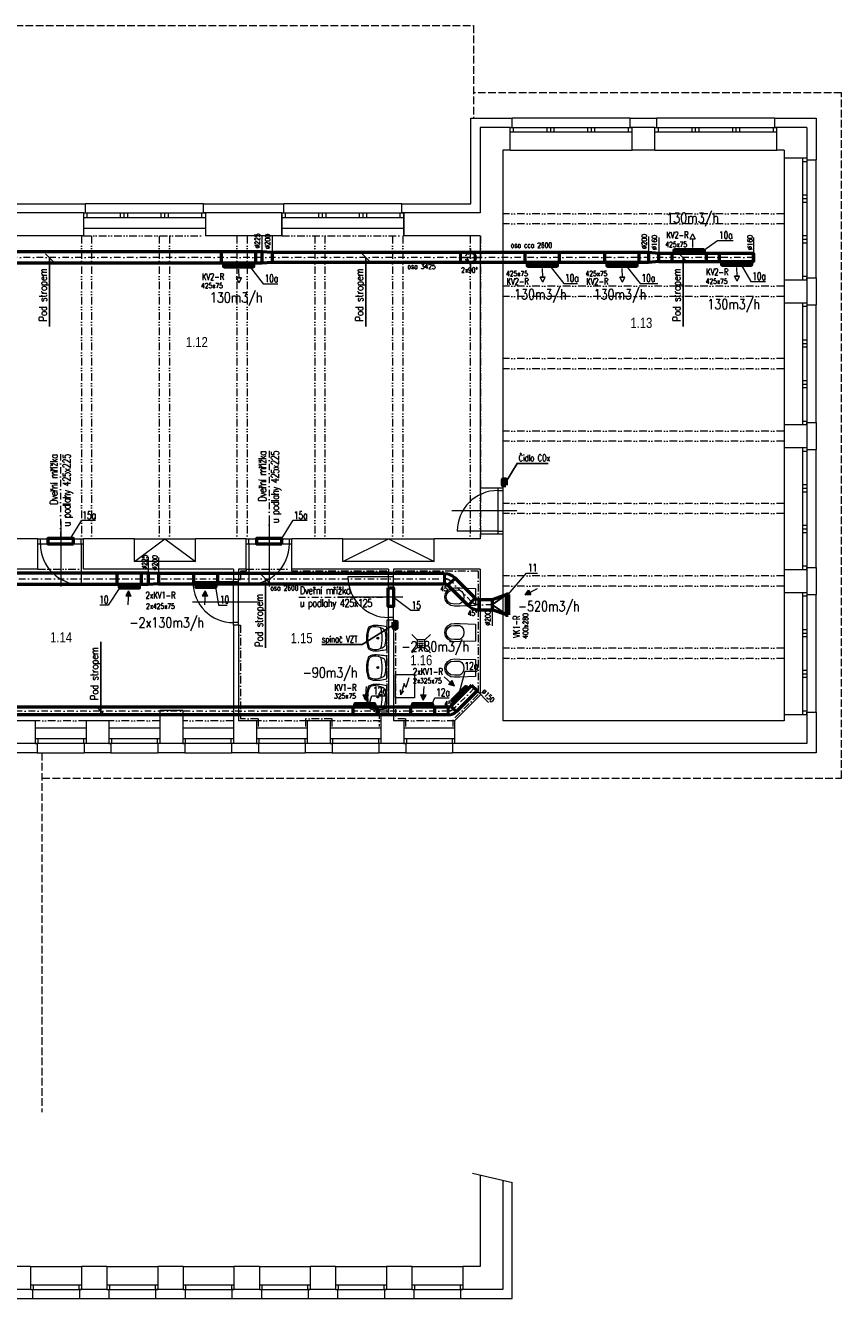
# Model space of a CAD drawing. Header units: millimetres. Extents: x -17045 to 252927, y -178787 to -18768.
# Tile 13 of 46: x 12168 to 28220, y -178787 to -153737. Entities that reach past the tile are written whole.
import ezdxf
from ezdxf.enums import TextEntityAlignment as Align

# ---------------------------------------------------------------- set-up
doc = ezdxf.new("R2010")
doc.units = ezdxf.units.MM
doc.header["$LTSCALE"] = 10
for name, pattern in [('1.NP - SLEPY_nové$0$Carkovana 2x_1', [200, 150, -50]), ('1.NP - SLEPY_nové$0$Cerchovana_1', [250, 150, -50, 0, -50]), ('1.NP - SLEPY_nové$0$JIS_09_15', [300, 150, -50, 0, -50, 0, -50]), ('DASHDOT', [25.4, 12.7, -6.35, 0, -6.35]), ('DASHED', [19.05, 12.7, -6.35])]:
    doc.linetypes.add(name, pattern=pattern)
for name, color, linetype, lineweight in [('1.NP - SLEPY_nové$0$1.NP - NÁVRH', 9, 'Continuous', 9), ('1.NP - SLEPY_nové$0$1.NP - STÁVAJÍCÍ', 9, 'Continuous', 9), ('1.NP - SLEPY_nové$0$KONSTRUKCE NAD 1.NP', 9, 'Continuous', 9), ('1.NP - SLEPY_nové$0$OKNA + IZOLANT', 9, 'Continuous', 9), ('1.NP - SLEPY_nové$0$ZPEVNĚNÉ PLOCHY - ČÁRKOVANĚ', 9, 'Continuous', 9), ('1_pismo', 4, 'Continuous', 25), ('Popis1', 3, 'Continuous', 30), ('TB_23_UT_2NP_DSP', 7, 'Continuous', 5), ('V-tvarovky', 1, 'Continuous', 70), ('VZT rozměry', 6, 'Continuous', 30), ('VZT text', 100, 'Continuous', 30), ('VZT_BLOKY', 10, 'Continuous', 53), ('VZT_DIMENZE', 120, 'Continuous', 20), ('VZT_OSA', 255, 'DASHDOT', 13), ('VZT_pozice 02', 30, 'Continuous', 20)]:
    doc.layers.add(name, color=color, linetype=linetype, lineweight=lineweight)
doc.layers.add('VZT značky', color=170, linetype='Continuous')
doc.styles.add('1.NP - SLEPY_nové$0$MtXpl_Arial_Black', font='txt')
doc.styles.get("Standard").update_dxf_attribs({"font": 'simplex.shx', "width": 0.8})

# ---------------------------------------------------------------- blocks, each defined once
blk = doc.blocks.new('1.NP - SLEPY_nové')
at = {"layer": '1.NP - SLEPY_nové$0$1.NP - STÁVAJÍCÍ', "color": 9, "linetype": 'Continuous', "lineweight": 9, "ltscale": 0.1}
for p, q in [((17177, -45472), (17177, -47157)), ((17767, -45472), (17177, -45472)), ((17767, -45922), (17767, -45472)), ((20167, -45922), (20167, -45472)), ((20617, -45472), (20167, -45472)), ((20617, -45922), (20617, -45472)), ((23607, -45472), (23017, -45472)), ((23017, -45922), (23017, -45472)), ((23607, -45472), (23607, -46072)), ((17627, -45922), (17627, -52567)), ((17767, -45922), (17627, -45922)), ((17767, -45922), (20167, -45922)), ((20617, -45922), (20167, -45922)), ((20617, -45922), (23017, -45922)), ((23157, -45922), (23017, -45922)), ((23157, -45922), (23157, -46072)), ((23157, -46072), (23607, -46072)), ((23157, -46072), (23157, -48472)), ((9377, -47157), (7877, -47157)), ((9377, -47157), (9377, -47607)), ((11777, -47157), (11777, -47607)), ((13277, -47157), (11777, -47157)), ((13277, -47157), (13277, -47607)), ((13277, -47607), (13277, -47157)), ((17177, -47157), (15677, -47157)), ((15677, -47157), (15677, -47607)), ((15677, -47607), (15677, -47157)), ((9377, -47457), (11777, -47457)), ((13277, -47457), (15677, -47457)), ((9377, -47607), (7877, -47607)), ((13277, -47607), (11777, -47607)), ((17177, -47607), (15677, -47607)), ((17177, -47607), (17177, -52567)), ((23157, -48472), (23607, -48472)), ((23157, -48472), (23157, -48922)), ((23607, -48472), (23607, -48922)), ((23157, -48922), (23607, -48922)), ((23157, -48922), (23157, -51322)), ((23157, -51322), (23607, -51322)), ((23157, -51322), (23157, -51772)), ((23607, -51322), (23607, -51772)), ((23157, -51772), (23607, -51772)), ((23157, -51772), (23157, -54172)), ((17177, -52567), (17627, -52567)), ((17527, -52567), (17527, -53467)), ((17627, -52567), (17627, -53467)), ((17527, -52617), (17627, -52617)), ((17900, -53017), (16619, -53017)), ((8927, -53223), (8927, -54504)), ((13027, -53223), (13027, -54504)), ((8477, -53567), (7527, -53567)), ((8477, -54167), (8477, -53567)), ((8477, -53567), (9377, -53567)), ((8527, -53667), (8527, -53567)), ((9327, -53667), (9327, -53567)), ((10377, -53567), (9377, -53567)), ((9377, -54167), (9377, -53567)), ((10377, -54017), (10377, -53567)), ((10377, -53567), (11577, -53567)), ((10377, -54017), (10977, -53567)), ((10977, -53567), (11577, -54017)), ((12577, -53567), (11577, -53567)), ((11577, -54017), (11577, -53567)), ((12577, -54167), (12577, -53567)), ((12577, -53567), (13477, -53567)), ((12627, -53667), (12627, -53567)), ((13427, -53667), (13427, -53567)), ((14477, -53567), (13477, -53567)), ((13477, -54167), (13477, -53567)), ((14477, -54017), (14477, -53567)), ((14477, -53567), (16277, -53567)), ((14477, -54017), (15377, -53567)), ((15377, -53567), (16277, -54017)), ((17177, -53567), (16277, -53567)), ((16277, -54017), (16277, -53567)), ((17527, -53417), (16727, -53417)), ((17177, -53467), (17627, -53467)), ((17177, -53467), (17177, -53567)), ((17527, -53417), (17627, -53417)), ((17627, -53467), (17627, -57147)), ((8477, -53667), (9377, -53667)), ((9327, -53667), (9327, -54467)), ((12577, -53667), (13477, -53667)), ((12627, -53667), (12627, -54467)), ((11577, -54017), (10377, -54017)), ((16277, -54017), (14477, -54017)), ((8477, -54167), (5377, -54167)), ((12327, -54167), (9377, -54167)), ((12327, -54167), (12327, -54367)), ((12577, -54167), (12427, -54167)), ((12427, -54167), (12427, -54367)), ((12577, -54167), (12577, -54202)), ((15377, -54167), (13477, -54167)), ((13477, -54202), (13477, -54167)), ((15377, -54317), (14577, -54317)), ((15377, -54267), (15342, -54267)), ((15377, -54167), (15377, -54267)), ((15477, -54267), (15377, -54267)), ((15377, -55167), (15377, -54267)), ((15477, -54317), (15377, -54317)), ((17177, -54167), (15477, -54167)), ((15477, -54167), (15477, -54267)), ((15477, -55167), (15477, -54267)), ((15477, -54267), (15512, -54267)), ((17177, -54167), (17177, -56647)), ((23157, -54172), (23607, -54172)), ((23157, -54172), (23157, -54622)), ((23607, -54172), (23607, -54622)), ((12327, -54417), (11527, -54417)), ((12427, -54367), (12327, -54367)), ((12327, -55267), (12327, -54367)), ((12427, -54417), (12327, -54417)), ((12427, -55267), (12427, -54367)), ((12427, -54367), (12462, -54367)), ((16500, -54642), (16542, -54582)), ((16542, -54582), (16604, -54544)), ((16554, -54612), (16602, -54583)), ((16602, -54583), (16675, -54574)), ((16604, -54544), (16676, -54533)), ((16675, -54574), (16778, -54577)), ((16676, -54533), (16778, -54534)), ((16778, -54534), (17090, -54546)), ((16778, -54577), (16818, -54603)), ((16818, -54603), (16850, -54655)), ((17090, -54546), (17090, -54879)), ((12800, -54817), (11519, -54817)), ((15656, -54717), (14375, -54717)), ((16485, -54713), (16500, -54642)), ((16500, -54784), (16485, -54713)), ((16542, -54844), (16500, -54784)), ((16511, -54713), (16522, -54658)), ((16522, -54768), (16511, -54713)), ((16522, -54658), (16554, -54612)), ((16554, -54814), (16522, -54768)), ((16604, -54882), (16542, -54844)), ((16602, -54843), (16554, -54814)), ((16675, -54852), (16602, -54843)), ((16778, -54849), (16675, -54852)), ((16818, -54823), (16778, -54849)), ((16833, -54796), (16818, -54823)), ((16850, -54771), (16833, -54796)), ((16850, -54655), (16860, -54713)), ((16860, -54713), (16850, -54771)), ((23157, -54622), (23607, -54622)), ((23157, -54622), (23157, -57022)), ((16676, -54893), (16604, -54882)), ((16778, -54892), (16676, -54893)), ((17090, -54879), (16778, -54892)), ((12427, -55217), (12327, -55217)), ((12427, -55267), (12327, -55267)), ((12327, -55267), (12327, -57597)), ((12427, -55267), (12427, -57147)), ((12427, -55267), (12462, -55267)), ((15074, -55298), (15040, -55308)), ((15275, -55343), (15273, -55342)), ((15377, -55167), (15342, -55167)), ((15342, -55743), (15342, -55301)), ((15477, -55117), (15377, -55117)), ((15477, -55167), (15377, -55167)), ((15377, -55167), (15377, -56997)), ((15477, -55167), (15477, -57147)), ((15477, -55167), (15512, -55167)), ((16485, -55413), (16500, -55342)), ((16500, -55342), (16542, -55282)), ((16511, -55413), (16522, -55358)), ((16522, -55358), (16554, -55312)), ((16542, -55282), (16604, -55244)), ((16554, -55312), (16602, -55283)), ((16602, -55283), (16675, -55274)), ((16604, -55244), (16676, -55233)), ((16675, -55274), (16778, -55277)), ((16676, -55233), (16778, -55234)), ((16778, -55234), (17090, -55246)), ((16778, -55277), (16818, -55303)), ((16818, -55303), (16850, -55355)), ((16850, -55355), (16860, -55413)), ((17090, -55246), (17090, -55579)), ((15942, -55555), (15835, -55448)), ((16092, -55555), (15942, -55555)), ((15942, -55555), (15942, -55705)), ((15969, -55590), (16065, -55590)), ((16092, -55555), (16199, -55448)), ((16092, -55705), (16092, -55555)), ((16500, -55484), (16485, -55413)), ((16542, -55544), (16500, -55484)), ((16522, -55468), (16511, -55413)), ((16554, -55514), (16522, -55468)), ((16604, -55582), (16542, -55544)), ((16602, -55543), (16554, -55514)), ((16675, -55552), (16602, -55543)), ((16676, -55593), (16604, -55582)), ((16778, -55549), (16675, -55552)), ((16778, -55592), (16676, -55593)), ((16818, -55523), (16778, -55549)), ((17090, -55579), (16778, -55592)), ((16833, -55496), (16818, -55523)), ((16850, -55471), (16833, -55496)), ((16860, -55413), (16850, -55471)), ((15835, -55812), (15942, -55705)), ((15942, -55705), (16092, -55705)), ((15942, -55705), (15942, -55705)), ((15969, -55630), (16065, -55630)), ((15969, -55670), (16065, -55670)), ((16199, -55812), (16092, -55705)), ((15074, -55878), (15040, -55888)), ((15275, -55923), (15273, -55922)), ((15342, -56323), (15342, -55881)), ((16485, -56113), (16500, -56042)), ((16500, -56042), (16542, -55982)), ((16511, -56113), (16522, -56058)), ((16522, -56058), (16554, -56012)), ((16542, -55982), (16604, -55944)), ((16554, -56012), (16602, -55983)), ((16602, -55983), (16675, -55974)), ((16604, -55944), (16676, -55933)), ((16675, -55974), (16778, -55977)), ((16676, -55933), (16778, -55934)), ((16778, -55934), (17090, -55946)), ((16778, -55977), (16818, -56003)), ((16818, -56003), (16850, -56055)), ((16850, -56055), (16860, -56113)), ((17090, -55946), (17090, -56279)), ((15512, -56696), (15512, -56237)), ((15512, -56237), (15889, -56237)), ((15777, -56302), (15718, -56496)), ((15889, -56237), (15889, -56696)), ((16500, -56184), (16485, -56113)), ((16542, -56244), (16500, -56184)), ((16522, -56168), (16511, -56113)), ((16554, -56214), (16522, -56168)), ((16604, -56282), (16542, -56244)), ((16602, -56243), (16554, -56214)), ((16675, -56252), (16602, -56243)), ((16676, -56293), (16604, -56282)), ((16778, -56249), (16675, -56252)), ((16778, -56292), (16676, -56293)), ((16818, -56223), (16778, -56249)), ((17090, -56279), (16778, -56292)), ((16833, -56196), (16818, -56223)), ((16850, -56171), (16833, -56196)), ((16860, -56113), (16850, -56171)), ((15074, -56458), (15040, -56468)), ((15275, -56503), (15273, -56502)), ((15342, -56903), (15342, -56461)), ((15621, -56641), (15614, -56543)), ((15684, -56414), (15621, -56641)), ((15621, -56641), (15677, -56561)), ((15718, -56496), (15684, -56414)), ((15889, -56696), (15512, -56696)), ((15889, -56696), (15889, -56696)), ((17177, -56647), (16677, -57147)), ((11327, -56947), (10877, -56947)), ((10877, -56947), (10877, -57597)), ((11327, -56947), (11327, -57597)), ((15227, -56997), (15227, -57147)), ((15377, -56997), (15227, -56997)), ((23157, -57022), (23157, -57147)), ((23157, -57022), (23607, -57022)), ((23607, -57022), (23607, -57597)), ((8427, -57147), (6577, -57147)), ((8427, -57147), (8427, -57597)), ((9427, -57297), (8427, -57297)), ((9427, -57147), (9427, -57597)), ((9877, -57147), (9427, -57147)), ((9877, -57147), (9877, -57597)), ((10877, -57297), (9877, -57297)), ((12327, -57297), (11327, -57297)), ((12777, -57147), (12427, -57147)), ((12777, -57147), (12777, -57597)), ((13777, -57297), (12777, -57297)), ((14227, -57147), (13777, -57147)), ((13777, -57147), (13777, -57597)), ((14227, -57147), (14227, -57597)), ((15227, -57297), (14227, -57297)), ((15227, -57147), (15227, -57597)), ((15677, -57147), (15477, -57147)), ((15677, -57147), (15677, -57597)), ((16677, -57297), (15677, -57297)), ((16677, -57147), (16677, -57597)), ((23157, -57147), (17627, -57147)), ((8427, -57597), (6877, -57597)), ((9877, -57597), (9427, -57597)), ((11327, -57597), (10877, -57597)), ((12777, -57597), (12327, -57597)), ((14227, -57597), (13777, -57597)), ((15677, -57597), (15227, -57597)), ((23607, -57597), (16677, -57597))]:
    blk.add_line(p, q, dxfattribs=at)
at = {"layer": '1.NP - SLEPY_nové$0$1.NP - STÁVAJÍCÍ', "color": 9, "linetype": '1.NP - SLEPY_nové$0$JIS_09_15', "lineweight": 9, "ltscale": 0.1}
for p, q in [((23157, -47172), (17627, -47172)), ((23157, -47372), (17627, -47372)), ((9335, -47607), (9335, -53567)), ((9377, -47607), (11777, -47607)), ((9535, -47607), (9535, -53567)), ((10865, -47607), (10865, -53567)), ((11065, -47607), (11065, -53567)), ((12395, -47607), (12395, -53567)), ((12595, -47607), (12595, -53567)), ((13277, -47607), (15677, -47607)), ((13925, -47607), (13925, -53567)), ((14125, -47607), (14125, -53567)), ((15455, -47607), (15455, -53567)), ((15655, -47607), (15655, -53567)), ((16985, -47607), (16985, -53567)), ((17185, -47607), (17185, -53567)), ((23157, -48597), (17627, -48597)), ((23157, -48797), (17627, -48797)), ((23157, -50022), (17627, -50022)), ((23157, -50222), (17627, -50222)), ((23157, -51448), (17627, -51448)), ((23157, -51648), (17627, -51648)), ((17177, -52567), (17177, -53467)), ((23157, -52872), (17627, -52872)), ((23157, -53072), (17627, -53072)), ((8477, -54167), (9377, -54167)), ((12577, -54167), (13477, -54167)), ((23157, -54297), (17627, -54297)), ((23157, -54497), (17627, -54497)), ((23157, -55722), (17627, -55722)), ((23157, -55922), (17627, -55922)), ((9427, -57147), (8427, -57147)), ((10877, -57147), (9877, -57147)), ((12327, -57147), (11327, -57147)), ((13777, -57147), (12777, -57147)), ((15227, -57147), (14227, -57147)), ((16677, -57147), (15677, -57147))]:
    blk.add_line(p, q, dxfattribs=at)
at = {"layer": '1.NP - SLEPY_nové$0$1.NP - STÁVAJÍCÍ', "color": 9, "linetype": '1.NP - SLEPY_nové$0$Cerchovana_1', "lineweight": 9, "ltscale": 0.1}
for p, q in [((12577, -54202), (12462, -54202)), ((12462, -54202), (12462, -54367)), ((15342, -54202), (13477, -54202)), ((15342, -54202), (15342, -54267)), ((15512, -54202), (15512, -54267)), ((17142, -54202), (15512, -54202)), ((17142, -54202), (17142, -56632)), ((12462, -55267), (12462, -57112)), ((15342, -55167), (15342, -56962)), ((15512, -55167), (15512, -57112)), ((17142, -56632), (16642, -57132)), ((12812, -57112), (12462, -57112)), ((12812, -57112), (12812, -57262)), ((13742, -57112), (13742, -57262)), ((14262, -57112), (13742, -57112)), ((14262, -57112), (14262, -57262)), ((15192, -56962), (15192, -57262)), ((15342, -56962), (15192, -56962)), ((15712, -57112), (15512, -57112)), ((15712, -57112), (15712, -57262)), ((16642, -57132), (16642, -57262))]:
    blk.add_line(p, q, dxfattribs=at)
at = {"layer": '1.NP - SLEPY_nové$0$1.NP - STÁVAJÍCÍ', "color": 9, "linetype": 'Continuous', "lineweight": 9, "ltscale": 0.1}
for centre, radius in [((15163, -55522), 18.4), ((15163, -55522), 12.5), ((15163, -56102), 18.4), ((15163, -56102), 12.5), ((15163, -56682), 18.4), ((15163, -56682), 12.5)]:
    blk.add_circle(centre, radius, dxfattribs=at)
for centre, radius, start, end in [((17527, -53417), 800, 90, 180), ((9327, -53667), 800, 180, 270), ((12627, -53667), 800, 270, 0), ((15377, -54317), 800, 180, 270), ((12327, -54417), 800, 180, 270), ((15555, -55522), 613, 161.2341, 198.7659), ((15009, -55336), 36, 106.6239, 161.6809), ((15056, -55374), 67.5, 103.6105, 172.4073), ((15131, -55553), 284, 102.1232, 117.6907), ((15125, -56152), 878, 75.7096, 93.5342), ((15096, -55670), 373, 61.5929, 93.2847), ((14446, -55522), 806, 345.713, 14.287), ((15242, -55407), 72.1, 19.994, 62.8178), ((15501, -55522), 536, 162.9374, 197.0626), ((14745, -55523), 582, 347.2183, 13.985), ((15009, -55708), 36, 198.3423, 253.3538), ((15043, -55677), 54.3, 182.9143, 247.07), ((15131, -55491), 284, 242.3097, 259.0023), ((15131, -56133), 284, 102.1232, 117.6907), ((15113, -55536), 211, 244.3771, 287.5124), ((15125, -56732), 878, 75.7096, 93.5342), ((15119, -54856), 915, 267.3422, 284.1121), ((15037, -55217), 539, 285.0131, 295.9551), ((15241, -55635), 73.8, 295.8836, 346.6634), ((15555, -56102), 613, 161.2341, 198.7659), ((15501, -56102), 536, 162.9374, 197.0626), ((15009, -55916), 36, 106.6239, 161.6809), ((15056, -55954), 67.5, 103.6105, 172.4073), ((15096, -56250), 373, 61.5929, 93.2847), ((14446, -56102), 806, 345.713, 14.287), ((15242, -55987), 72.1, 19.994, 62.8178), ((14745, -56103), 582, 347.2183, 13.985), ((15009, -56288), 36, 198.3423, 253.3538), ((15043, -56257), 54.3, 182.9143, 247.07), ((15131, -56071), 284, 242.3097, 259.0023), ((15113, -56116), 211, 244.3771, 287.5124), ((15119, -55436), 915, 267.3422, 284.1121), ((15037, -55797), 539, 285.0131, 295.9551), ((15241, -56215), 73.8, 295.8836, 346.6634), ((15555, -56682), 613, 161.2341, 198.7659), ((15501, -56682), 536, 162.9374, 197.0626), ((15009, -56496), 36, 106.6239, 161.6809), ((15056, -56534), 67.5, 103.6105, 172.4073), ((15131, -56713), 284, 102.1232, 117.6907), ((15125, -57312), 878, 75.7096, 93.5342), ((15096, -56830), 373, 61.5929, 93.2847), ((14446, -56682), 806, 345.713, 14.287), ((15242, -56567), 72.1, 19.994, 62.8178), ((14745, -56683), 582, 347.2183, 13.985), ((15043, -56837), 54.3, 182.9143, 247.07), ((15037, -56377), 539, 285.0131, 295.9551), ((15241, -56795), 73.8, 295.8836, 346.6634), ((15009, -56868), 36, 198.3423, 253.3538), ((15131, -56651), 284, 242.3097, 259.0023), ((15113, -56696), 211, 244.3771, 287.5124), ((15119, -56016), 915, 267.3422, 284.1121)]:
    blk.add_arc(centre, radius, start, end, dxfattribs=at)
at = {"layer": '1.NP - SLEPY_nové$0$KONSTRUKCE NAD 1.NP', "color": 9, "linetype": 'Continuous', "lineweight": 9, "ltscale": 0.1}
for p, q in [((17029, -66047), (17816, -66235)), ((17177, -66083), (17177, -67887)), ((17627, -66190), (17627, -68337)), ((17807, -68517), (17807, -66235)), ((8335, -67887), (6227, -67887)), ((8335, -67887), (8335, -68337)), ((8335, -67887), (9335, -67887)), ((9335, -67887), (9335, -68337)), ((9835, -67887), (9335, -67887)), ((9835, -67887), (9835, -68337)), ((9835, -67887), (10835, -67887)), ((10835, -67887), (10835, -68337)), ((11335, -67887), (10835, -67887)), ((11335, -67887), (11335, -68337)), ((11335, -67887), (12335, -67887)), ((12335, -67887), (12335, -68337)), ((12835, -67887), (12335, -67887)), ((12835, -67887), (12835, -68337)), ((12835, -67887), (13835, -67887)), ((13835, -67887), (13835, -68337)), ((14335, -67887), (13835, -67887)), ((14335, -67887), (14335, -68337)), ((14335, -67887), (15335, -67887)), ((15335, -67887), (15335, -68337)), ((15835, -67887), (15335, -67887)), ((15835, -67887), (15835, -68337)), ((15835, -67887), (16835, -67887)), ((16835, -67887), (16835, -68337)), ((17177, -67887), (16835, -67887)), ((8335, -68337), (4835, -68337)), ((8335, -68247), (9335, -68247)), ((8335, -68337), (9335, -68337)), ((8335, -68337), (8375, -68337)), ((8375, -68337), (8375, -68517)), ((8385, -68247), (8385, -68337)), ((9285, -68247), (9285, -68337)), ((9335, -68337), (9295, -68337)), ((9295, -68337), (9295, -68517)), ((9835, -68337), (9335, -68337)), ((9835, -68247), (10835, -68247)), ((9835, -68337), (10835, -68337)), ((9835, -68337), (9875, -68337)), ((9875, -68337), (9875, -68517)), ((9885, -68247), (9885, -68337)), ((10785, -68247), (10785, -68337)), ((10835, -68337), (10795, -68337)), ((10795, -68337), (10795, -68517)), ((11335, -68337), (10835, -68337)), ((11335, -68247), (12335, -68247)), ((11335, -68337), (12335, -68337)), ((11335, -68337), (11375, -68337)), ((11375, -68337), (11375, -68517)), ((11385, -68247), (11385, -68337)), ((12285, -68247), (12285, -68337)), ((12335, -68337), (12295, -68337)), ((12295, -68337), (12295, -68517)), ((12835, -68337), (12335, -68337)), ((12835, -68247), (13835, -68247)), ((12835, -68337), (13835, -68337)), ((12835, -68337), (12875, -68337)), ((12875, -68337), (12875, -68517)), ((12885, -68247), (12885, -68337)), ((13785, -68247), (13785, -68337)), ((13835, -68337), (13795, -68337)), ((13795, -68337), (13795, -68517)), ((14335, -68337), (13835, -68337)), ((14335, -68247), (15335, -68247)), ((14335, -68337), (15335, -68337)), ((14335, -68337), (14375, -68337)), ((14375, -68337), (14375, -68517)), ((14385, -68247), (14385, -68337)), ((15285, -68247), (15285, -68337)), ((15335, -68337), (15295, -68337)), ((15295, -68337), (15295, -68517)), ((15835, -68337), (15335, -68337)), ((15835, -68247), (16835, -68247)), ((15835, -68337), (16835, -68337)), ((15835, -68337), (15875, -68337)), ((15875, -68337), (15875, -68517)), ((15885, -68247), (15885, -68337)), ((16785, -68247), (16785, -68337)), ((16835, -68337), (16795, -68337)), ((16795, -68337), (16795, -68517)), ((17627, -68337), (16835, -68337)), ((4795, -68517), (8375, -68517)), ((8375, -68517), (9295, -68517)), ((9295, -68517), (9875, -68517)), ((9875, -68517), (10795, -68517)), ((10795, -68517), (11375, -68517)), ((11375, -68517), (12295, -68517)), ((12295, -68517), (12875, -68517)), ((12875, -68517), (13795, -68517)), ((13795, -68517), (14375, -68517)), ((14375, -68517), (15295, -68517)), ((15295, -68517), (15875, -68517)), ((15875, -68517), (16795, -68517)), ((16795, -68517), (17807, -68517))]:
    blk.add_line(p, q, dxfattribs=at)
at = {"layer": '1.NP - SLEPY_nové$0$OKNA + IZOLANT', "color": 9, "linetype": 'Continuous', "lineweight": 9, "ltscale": 0.1}
for p, q in [((16997, -46977), (16997, -45292)), ((16997, -45292), (17807, -45292)), ((20127, -45292), (17807, -45292)), ((17807, -45472), (17807, -45292)), ((20127, -45292), (20657, -45292)), ((20127, -45472), (20127, -45292)), ((22977, -45292), (20657, -45292)), ((20657, -45472), (20657, -45292)), ((22977, -45292), (23787, -45292)), ((22977, -45472), (22977, -45292)), ((23787, -45292), (23787, -46112)), ((17767, -45472), (20167, -45472)), ((17767, -45472), (17807, -45472)), ((17767, -45562), (20167, -45562)), ((17837, -45562), (17837, -45472)), ((18497, -45562), (18497, -45472)), ((18567, -45562), (18567, -45472)), ((18637, -45562), (18637, -45472)), ((19297, -45562), (19297, -45472)), ((19367, -45562), (19367, -45472)), ((19437, -45562), (19437, -45472)), ((20097, -45562), (20097, -45472)), ((20167, -45472), (20127, -45472)), ((20617, -45472), (23017, -45472)), ((20617, -45472), (20657, -45472)), ((20617, -45562), (23017, -45562)), ((20687, -45562), (20687, -45472)), ((21347, -45562), (21347, -45472)), ((21417, -45562), (21417, -45472)), ((21487, -45562), (21487, -45472)), ((22147, -45562), (22147, -45472)), ((22217, -45562), (22217, -45472)), ((22287, -45562), (22287, -45472)), ((22947, -45562), (22947, -45472)), ((23017, -45472), (22977, -45472)), ((23517, -46072), (23517, -48472)), ((23607, -46072), (23607, -48472)), ((23607, -46072), (23607, -46112)), ((23517, -46142), (23607, -46142)), ((23607, -46112), (23787, -46112)), ((23787, -48432), (23787, -46112)), ((23517, -46802), (23607, -46802)), ((7837, -46977), (9417, -46977)), ((11737, -46977), (9417, -46977)), ((9417, -47157), (9417, -46977)), ((11737, -46977), (13317, -46977)), ((11737, -47157), (11737, -46977)), ((15637, -46977), (13317, -46977)), ((13317, -47157), (13317, -46977)), ((15637, -46977), (16997, -46977)), ((15637, -47157), (15637, -46977)), ((23517, -46872), (23607, -46872)), ((23517, -46942), (23607, -46942)), ((9377, -47157), (11777, -47157)), ((9377, -47157), (9417, -47157)), ((9377, -47247), (11777, -47247)), ((9447, -47247), (9447, -47157)), ((10107, -47247), (10107, -47157)), ((10177, -47247), (10177, -47157)), ((10247, -47247), (10247, -47157)), ((10907, -47247), (10907, -47157)), ((10977, -47247), (10977, -47157)), ((11047, -47247), (11047, -47157)), ((11707, -47247), (11707, -47157)), ((11777, -47157), (11737, -47157)), ((13277, -47157), (15677, -47157)), ((13277, -47157), (13317, -47157)), ((13277, -47247), (15677, -47247)), ((13347, -47247), (13347, -47157)), ((14007, -47247), (14007, -47157)), ((14077, -47247), (14077, -47157)), ((14147, -47247), (14147, -47157)), ((14807, -47247), (14807, -47157)), ((14877, -47247), (14877, -47157)), ((14947, -47247), (14947, -47157)), ((15607, -47247), (15607, -47157)), ((15677, -47157), (15637, -47157)), ((23517, -47602), (23607, -47602)), ((23517, -47672), (23607, -47672)), ((23517, -47742), (23607, -47742)), ((23517, -48402), (23607, -48402)), ((23607, -48472), (23607, -48432)), ((23607, -48432), (23787, -48432)), ((23787, -48432), (23787, -48962)), ((23517, -48922), (23517, -51322)), ((23517, -48992), (23607, -48992)), ((23607, -48922), (23607, -51322)), ((23607, -48922), (23607, -48962)), ((23607, -48962), (23787, -48962)), ((23787, -51282), (23787, -48962)), ((23517, -49652), (23607, -49652)), ((23517, -49722), (23607, -49722)), ((23517, -49792), (23607, -49792)), ((23517, -50452), (23607, -50452)), ((23517, -50522), (23607, -50522)), ((23517, -50592), (23607, -50592)), ((23517, -51252), (23607, -51252)), ((23607, -51322), (23607, -51282)), ((23607, -51282), (23787, -51282)), ((23787, -51282), (23787, -51812)), ((23517, -51772), (23517, -54172)), ((23517, -51842), (23607, -51842)), ((23607, -51772), (23607, -54172)), ((23607, -51772), (23607, -51812)), ((23607, -51812), (23787, -51812)), ((23787, -54132), (23787, -51812)), ((23517, -52502), (23607, -52502)), ((23517, -52572), (23607, -52572)), ((23517, -52642), (23607, -52642)), ((23517, -53302), (23607, -53302)), ((23517, -53372), (23607, -53372)), ((23517, -53442), (23607, -53442)), ((23517, -54102), (23607, -54102)), ((23607, -54172), (23607, -54132)), ((23607, -54132), (23787, -54132)), ((23787, -54132), (23787, -54662)), ((23517, -54622), (23517, -57022)), ((23517, -54692), (23607, -54692)), ((23607, -54622), (23607, -57022)), ((23607, -54622), (23607, -54662)), ((23607, -54662), (23787, -54662)), ((23787, -56982), (23787, -54662)), ((23517, -55352), (23607, -55352)), ((23517, -55422), (23607, -55422)), ((23517, -55492), (23607, -55492)), ((23517, -56152), (23607, -56152)), ((23517, -56222), (23607, -56222)), ((23517, -56292), (23607, -56292)), ((23517, -56952), (23607, -56952)), ((23607, -57022), (23607, -56982)), ((23607, -56982), (23787, -56982)), ((23787, -56982), (23787, -57777)), ((9427, -57507), (8427, -57507)), ((9427, -57597), (8427, -57597)), ((8427, -57597), (8467, -57597)), ((8467, -57597), (8467, -57777)), ((8477, -57507), (8477, -57597)), ((9377, -57507), (9377, -57597)), ((9427, -57597), (9387, -57597)), ((9387, -57597), (9387, -57777)), ((10877, -57507), (9877, -57507)), ((10877, -57597), (9877, -57597)), ((9877, -57597), (9917, -57597)), ((9917, -57597), (9917, -57777)), ((9927, -57507), (9927, -57597)), ((10827, -57507), (10827, -57597)), ((10877, -57597), (10837, -57597)), ((10837, -57597), (10837, -57777)), ((12327, -57507), (11327, -57507)), ((12327, -57597), (11327, -57597)), ((11327, -57597), (11367, -57597)), ((11367, -57597), (11367, -57777)), ((11377, -57507), (11377, -57597)), ((12277, -57507), (12277, -57597)), ((12327, -57597), (12287, -57597)), ((12287, -57597), (12287, -57777)), ((13777, -57507), (12777, -57507)), ((13777, -57597), (12777, -57597)), ((12777, -57597), (12817, -57597)), ((12817, -57597), (12817, -57777)), ((12827, -57507), (12827, -57597)), ((13727, -57507), (13727, -57597)), ((13777, -57597), (13737, -57597)), ((13737, -57597), (13737, -57777)), ((15227, -57507), (14227, -57507)), ((15227, -57597), (14227, -57597)), ((14227, -57597), (14267, -57597)), ((14267, -57597), (14267, -57777)), ((14277, -57507), (14277, -57597)), ((15177, -57507), (15177, -57597)), ((15227, -57597), (15187, -57597)), ((15187, -57597), (15187, -57777)), ((16677, -57507), (15677, -57507)), ((16677, -57597), (15677, -57597)), ((15677, -57597), (15717, -57597)), ((15717, -57597), (15717, -57777)), ((15727, -57507), (15727, -57597)), ((16627, -57507), (16627, -57597)), ((16677, -57597), (16637, -57597)), ((16637, -57597), (16637, -57777)), ((8467, -57777), (7057, -57777)), ((8467, -57777), (9387, -57777)), ((9917, -57777), (9387, -57777)), ((9917, -57777), (10837, -57777)), ((11367, -57777), (10837, -57777)), ((11367, -57777), (12287, -57777)), ((12817, -57777), (12287, -57777)), ((12817, -57777), (13737, -57777)), ((14267, -57777), (13737, -57777)), ((14267, -57777), (15187, -57777)), ((15717, -57777), (15187, -57777)), ((15717, -57777), (16637, -57777)), ((23787, -57777), (16637, -57777))]:
    blk.add_line(p, q, dxfattribs=at)
at = {"layer": '1.NP - SLEPY_nové$0$ZPEVNĚNÉ PLOCHY - ČÁRKOVANĚ', "color": 9, "linetype": '1.NP - SLEPY_nové$0$Carkovana 2x_1', "lineweight": 9, "ltscale": 0.1}
for p, q in [((5637, -43467), (17047, -43467)), ((17047, -43467), (17047, -45292)), ((24287, -44792), (17047, -44792)), ((24287, -58277), (24287, -44792)), ((8557, -57777), (8557, -64848)), ((8567, -58277), (24287, -58277))]:
    blk.add_line(p, q, dxfattribs=at)
at = {"layer": '1.NP - SLEPY_nové$0$1.NP - NÁVRH', "color": 9, "lineweight": 9, "ltscale": 0.1, "style": '1.NP - SLEPY_nové$0$MtXpl_Arial_Black', "width": 0.83}
for s, p in [('1.13', (20133, -49420)), ('1.12', (11390, -49797)), ('1.14', (8719, -55606)), ('1.15', (13451, -55622)), ('1.16', (15805, -56056))]:
    blk.add_text(s, height=200, dxfattribs=at).set_placement(p)
blk = doc.blocks.new('*U139')
at = {"color": 2, "linetype": 'DASHDOT', "lineweight": 25}
for p, q in [((200, 300), (200, -100)), ((0, 100), (400, 100))]:
    blk.add_line(p, q, dxfattribs=at)
at = {"color": 0, "linetype": 'ByBlock', "lineweight": 50}
for p, q in [((200, 200), (0, 200)), ((0, 0), (0, 200)), ((0, 0), (200, 0))]:
    blk.add_line(p, q, dxfattribs=at)
at = {"color": 2, "linetype": 'DASHED', "lineweight": 25}
for centre, radius, start, end in [((200, 100), 100, 90, 270), ((250, 100), 112, 116.5651, 243.4349)]:
    blk.add_arc(centre, radius, start, end, dxfattribs=at)
at = {"color": 0, "linetype": 'ByBlock', "lineweight": 50}
blk.add_arc((200, 100), 100, 270, 90, dxfattribs=at)
blk = doc.blocks.new('*U140', base_point=(240, 0))
at = {"color": 0, "lineweight": 50}
for p, q in [((170, 170), (57, 57)), ((57, 57), (57, 57)), ((80, 0), (240, 0)), ((80, 0), (80, 0)), ((170, 170), (170, 170)), ((240, 0), (240, 0))]:
    blk.add_line(p, q, dxfattribs=at)
at = {"color": 2, "linetype": 'DASHDOT', "lineweight": 25}
for p, q in [((113, 113), (113, 113)), ((160, 0), (160, 0))]:
    blk.add_line(p, q, dxfattribs=at)
at = {"color": 0, "lineweight": 50}
for radius in [80, 240]:
    blk.add_arc((0, 0), radius, 0, 45, dxfattribs=at)
at = {"color": 2, "linetype": 'DASHDOT', "lineweight": 25}
blk.add_arc((0, 0), 160, 0, 45, dxfattribs=at)
blk = doc.blocks.new('*U141', base_point=(300, 124))
at = {"color": 0, "lineweight": 50}
for p, q in [((212, 212), (71, 71)), ((71, 71), (71, 71)), ((100, 0), (300, 0)), ((100, 0), (100, 0)), ((212, 212), (212, 212)), ((300, 0), (300, 0))]:
    blk.add_line(p, q, dxfattribs=at)
at = {"color": 2, "linetype": 'DASHDOT', "lineweight": 25}
for p, q in [((141, 141), (141, 141)), ((200, 0), (200, 0))]:
    blk.add_line(p, q, dxfattribs=at)
at = {"color": 0, "lineweight": 50}
for radius in [100, 300]:
    blk.add_arc((0, 0), radius, 0, 45, dxfattribs=at)
at = {"color": 2, "linetype": 'DASHDOT', "lineweight": 25}
blk.add_arc((0, 0), 200, 0, 45, dxfattribs=at)

msp = doc.modelspace()

# ---------------------------------------------------------------- hatches: boundary and pattern name
at = {"layer": 'VZT značky', "extrusion": (0, 0, -1)}
h = msp.add_hatch(color=256, dxfattribs=at)
h.dxf.hatch_style = 1
h.paths.add_polyline_path([(-14197, -164864), (-14191, -164966), (-14140, -164963)])
h.paths.add_polyline_path([(-14197, -164864), (-14242, -164969), (-14191, -164966)])
h = msp.add_hatch(color=256, dxfattribs=at)
h.dxf.hatch_style = 1
h.paths.add_polyline_path([(-15703, -164864), (-15697, -164966), (-15646, -164963)])
h.paths.add_polyline_path([(-15703, -164864), (-15748, -164969), (-15697, -164966)])
h = msp.add_hatch(color=256, dxfattribs=at)
h.dxf.hatch_style = 1
h.paths.add_polyline_path([(-21998, -164940), (-22088, -164892), (-22112, -164937)])
h.paths.add_polyline_path([(-21998, -164940), (-22064, -164847), (-22088, -164892)])
h = msp.add_hatch(color=256, dxfattribs=at)
h.dxf.hatch_style = 1
h.paths.add_polyline_path([(-20607, -166735), (-20530, -166668), (-20563, -166629)])
h.paths.add_polyline_path([(-20607, -166735), (-20497, -166706), (-20530, -166668)])
h = msp.add_hatch(color=256, dxfattribs=at)
h.dxf.hatch_style = 1
h.paths.add_polyline_path([(-18859, -167012), (-18864, -166911), (-18915, -166913)])
h.paths.add_polyline_path([(-18859, -167012), (-18814, -166908), (-18864, -166911)])
h = msp.add_hatch(color=256, dxfattribs=at)
h.dxf.hatch_style = 1
h.paths.add_polyline_path([(-19993, -167012), (-19999, -166911), (-20050, -166913)])
h.paths.add_polyline_path([(-19993, -167012), (-19948, -166908), (-19999, -166911)])

# ---------------------------------------------------------------- linework, layer by layer
at = {"layer": '1_pismo'}
for points in [[(12714, -158379), (12563, -158228)], [(12639, -158304), (12639, -159662)], [(18939, -158379), (18788, -158228)], [(18863, -158304), (18863, -159662)], [(25179, -158379), (25028, -158228)], [(25103, -158304), (25103, -159662)], [(22452, -162354), (21839, -162354), (21617, -162726)], [(16812, -164548), (16963, -164699)], [(16887, -164623), (16887, -165981)], [(17999, -165918), (18789, -165918), (19410, -165533)], [(13650, -165864), (13650, -167303)], [(13575, -167152), (13726, -167303)]]:
    msp.add_lwpolyline(points, dxfattribs=at)
at = {"layer": 'TB_23_UT_2NP_DSP', "color": 40, "linetype": 'ByBlock', "lineweight": 70}
for points in [[(25509, -158191), (25509, -158161), (24934, -158161), (24934, -158191)], [(16075, -158448), (16075, -158478), (16650, -158478), (16650, -158448)], [(22048, -158436), (22048, -158466), (22623, -158466), (22623, -158436)], [(23614, -158436), (23614, -158466), (24189, -158466), (24189, -158436)], [(25870, -158416), (25870, -158446), (26445, -158446), (26445, -158416)], [(21617, -162784), (21617, -162668), (21560, -162668), (21560, -162784)], [(14025, -164768), (14025, -164798), (14400, -164798), (14400, -164768)], [(15530, -164756), (15530, -164786), (15905, -164786), (15905, -164756)], [(19410, -165475), (19410, -165591), (19467, -165591), (19467, -165475)], [(20850, -166774), (20829, -166752), (20564, -167018), (20585, -167039)], [(19031, -167120), (19031, -167090), (18656, -167090), (18656, -167120)], [(20166, -167120), (20166, -167090), (19791, -167090), (19791, -167120)]]:
    msp.add_lwpolyline(points, close=True, dxfattribs=at)
for points in [[(21664, -164936), (21634, -164936), (21634, -165336), (21664, -165336)], [(21664, -164936), (21664, -165336)]]:
    msp.add_lwpolyline(points, dxfattribs=at)
at = {"layer": 'VZT značky', "linetype": 'ByBlock', "lineweight": 13, "extrusion": (0, 0, -1)}
for p, q in [((25286, -157836), (25238, -157939)), ((25286, -157836), (25340, -157937)), ((25289, -157938), (25292, -158107)), ((16369, -158702), (16366, -158533)), ((22343, -158689), (22339, -158520)), ((23909, -158689), (23906, -158520)), ((26165, -158669), (26161, -158500)), ((16372, -158804), (16318, -158703)), ((16372, -158804), (16420, -158701)), ((22345, -158791), (22292, -158691)), ((22345, -158791), (22394, -158688)), ((23911, -158791), (23858, -158691)), ((23911, -158791), (23960, -158688)), ((26167, -158771), (26114, -158671)), ((26167, -158771), (26216, -158668)), ((21998, -164940), (22237, -164813)), ((14197, -164864), (14140, -164963)), ((14197, -164864), (14182, -165134)), ((14197, -164864), (14242, -164969)), ((15703, -164864), (15646, -164963)), ((15703, -164864), (15688, -165134)), ((15703, -164864), (15748, -164969)), ((21998, -164940), (22064, -164847)), ((21998, -164940), (22112, -164937)), ((20607, -166735), (20402, -166557)), ((18859, -167012), (18874, -166742)), ((19993, -167012), (20009, -166742)), ((20607, -166735), (20497, -166706)), ((20607, -166735), (20563, -166629)), ((18859, -167012), (18814, -166908)), ((18859, -167012), (18915, -166913)), ((19993, -167012), (19948, -166908)), ((19993, -167012), (20050, -166913))]:
    msp.add_line(p, q, dxfattribs=at)
at = {"layer": 'VZT značky', "extrusion": (0, 0, -1)}
for points in [[(-25340, -157937), (-25238, -157939)], [(-16318, -158703), (-16420, -158701)], [(-22292, -158691), (-22394, -158688)], [(-23858, -158691), (-23960, -158688)], [(-26114, -158671), (-26216, -158668)], [(-14242, -164969), (-14140, -164963)], [(-15748, -164969), (-15646, -164963)], [(-22064, -164847), (-22112, -164937)], [(-20497, -166706), (-20563, -166629)], [(-18814, -166908), (-18915, -166913)], [(-19948, -166908), (-20050, -166913)]]:
    msp.add_lwpolyline(points, dxfattribs=at)
at = {"layer": 'VZT_BLOKY'}
for points in [[(16818, -158191), (9186, -158191)], [(16025, -158416), (16025, -158191)], [(16700, -158416), (16700, -158191)], [(16818, -158191), (16818, -158416)], [(17018, -158204), (16818, -158191)], [(24425, -158204), (17018, -158204)], [(17018, -158204), (17018, -158404)], [(21998, -158404), (21998, -158204)], [(22673, -158404), (22673, -158204)], [(23564, -158404), (23564, -158204)], [(24239, -158404), (24239, -158204)], [(24425, -158204), (24425, -158404)], [(24625, -158224), (24425, -158204)], [(24625, -158384), (24625, -158224)], [(24625, -158384), (26489, -158384), (26489, -158224), (24625, -158224)], [(24884, -158224), (24884, -158384)], [(25509, -158224), (24934, -158224), (24934, -158191), (25509, -158191), (25509, -158224)], [(25559, -158224), (25559, -158384)], [(25820, -158384), (25820, -158224)], [(26489, -158224), (26489, -158384)], [(16818, -158416), (9186, -158415)], [(16075, -158416), (16650, -158416), (16650, -158448), (16075, -158448), (16075, -158416)], [(17018, -158404), (16818, -158416)], [(24425, -158404), (17018, -158404)], [(22048, -158404), (22623, -158404), (22623, -158436), (22048, -158436), (22048, -158404)], [(23614, -158404), (24189, -158404), (24189, -158436), (23614, -158436), (23614, -158404)], [(24625, -158384), (24425, -158404)], [(25870, -158384), (26445, -158384), (26445, -158416), (25870, -158416), (25870, -158384)], [(13110, -163937), (13110, -163832), (12610, -163832), (12610, -163937), (13110, -163937)], [(17210, -163937), (17210, -163832), (16710, -163832), (16710, -163937), (17210, -163937)], [(14584, -164511), (10515, -164511)], [(13975, -164736), (13975, -164511)], [(14450, -164736), (14450, -164511)], [(14584, -164511), (14584, -164736)], [(14784, -164523), (14584, -164511)], [(20407, -164523), (14784, -164523)], [(14784, -164523), (14784, -164723)], [(15480, -164723), (15480, -164523)], [(15955, -164723), (15955, -164523)], [(14584, -164736), (10515, -164736)], [(14025, -164736), (14400, -164736), (14400, -164768), (14025, -164768), (14025, -164736)], [(14784, -164723), (14584, -164736)], [(14784, -164723), (20407, -164723)], [(15530, -164723), (15905, -164723), (15905, -164756), (15530, -164756), (15530, -164723)], [(19305, -164805), (19410, -164805), (19410, -165169), (19305, -165169), (19305, -164805)], [(20873, -165148), (20478, -164753)], [(21015, -165006), (20619, -164611)], [(21349, -165036), (21085, -165036), (21085, -165236), (21349, -165236)], [(21634, -164936), (21349, -165036)], [(21349, -165036), (21349, -165236)], [(21634, -165336), (21349, -165236)], [(20944, -166726), (20537, -167132)], [(20873, -166797), (20608, -167062), (20585, -167039), (20850, -166774), (20873, -166797)], [(21050, -166832), (20642, -167240)], [(21050, -166832), (20944, -166726)], [(20487, -167153), (9970, -167153)], [(20488, -167303), (9970, -167303)], [(18606, -167153), (18606, -167303)], [(19031, -167153), (18656, -167153), (18656, -167120), (19031, -167120), (19031, -167153)], [(19081, -167153), (19081, -167303)], [(19741, -167153), (19741, -167303)], [(20166, -167153), (19791, -167153), (19791, -167120), (20166, -167120), (20166, -167153)], [(20216, -167153), (20216, -167303)]]:
    msp.add_lwpolyline(points, dxfattribs=at)
at = {"layer": 'VZT_BLOKY', "lineweight": 30}
for points in [[(21349, -165136), (21634, -164936)], [(21349, -165136), (21634, -165336)]]:
    msp.add_lwpolyline(points, dxfattribs=at)
at = {"layer": 'VZT_DIMENZE'}
for points in [[(16818, -157875), (16818, -158191)], [(17018, -157888), (17018, -158204)], [(24425, -157888), (24425, -158204)], [(24625, -157908), (24625, -158224)], [(26489, -157908), (26489, -158224)], [(14584, -164195), (14584, -164511)], [(14784, -164207), (14784, -164523)], [(21349, -165236), (21349, -165552)], [(21273, -167056), (21050, -166832)]]:
    msp.add_lwpolyline(points, dxfattribs=at)
at = {"layer": 'VZT_OSA'}
for points in [[(26489, -158304), (9186, -158303)], [(12860, -162172), (12860, -163832), (12860, -163832)], [(16960, -162109), (16960, -163832), (16960, -163832)], [(10515, -164623), (20407, -164623)], [(20944, -165077), (20549, -164682)], [(17548, -164987), (19305, -164987), (19305, -164987)], [(21349, -165136), (21085, -165136)], [(20997, -166779), (20590, -167186)], [(20487, -167228), (9970, -167228)]]:
    msp.add_lwpolyline(points, dxfattribs=at)
at = {"layer": 'VZT_pozice 02'}
for points in [[(25509, -158161), (25783, -157969), (26089, -157969)], [(16572, -158475), (16846, -158821), (17133, -158821)], [(22482, -158466), (22756, -158812), (23024, -158812)], [(23986, -158466), (24260, -158812), (24607, -158812)], [(26249, -158446), (26438, -158778), (26724, -158778)], [(13051, -163832), (13274, -163473), (13544, -163473)], [(17210, -163832), (17434, -163473), (17712, -163473)], [(21664, -164936), (22025, -164511), (22241, -164511)], [(14025, -164798), (13798, -165141), (13630, -165141)], [(15905, -164786), (15966, -165141), (16135, -165141)], [(19410, -164987), (19750, -165244), (19919, -165244)], [(20696, -166885), (20820, -166444), (21054, -166444)], [(18927, -167090), (18982, -166930), (19287, -166930)], [(20166, -167090), (20221, -166966), (20504, -166966)]]:
    msp.add_lwpolyline(points, dxfattribs=at)

# ---------------------------------------------------------------- block references
at = {"layer": 'V-tvarovky', "rotation": 0.0004583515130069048}
msp.add_blockref('1.NP - SLEPY_nové', (3933, -110270), dxfattribs=at)
at = {"layer": 'V-tvarovky', "xscale": -1}
for name, p, rotation in [('*U139', (20723, -158204), 180), ('*U141', (20532, -164523), 269.9999999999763), ('*U141', (20961, -165236), 90.00000000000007)]:
    msp.add_blockref(name, p, dxfattribs=dict(at, rotation=rotation))
at = {"layer": 'V-tvarovky', "xscale": -0.9375000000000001, "yscale": 0.9375000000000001, "zscale": 0.9375000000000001, "rotation": 134.4544417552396}
msp.add_blockref('*U140', (20643, -167238), dxfattribs=at)

# ---------------------------------------------------------------- texts
at = {"layer": '1_pismo', "char_height": 150, "width": 2446.26}
for s, insert, attachment_point, rotation in [('Pod stropem', (12437, -158516), 3, 90), ('Pod stropem', (18662, -158516), 3, 90), ('Pod stropem', (24902, -158516), 3, 90), ('{\\T0.9;Dveřní mřížka\\Pu podlahy 425x225}', (13101, -162173), 9, 90), ('{\\T0.9;Dveřní mřížka\\Pu podlahy 425x225}', (17201, -162110), 9, 90), ('Pod stropem', (16686, -165963), 1, 90), ('{\\T0.9;Dveřní mřížka\\Pu podlahy 425x125}', (17562, -165228), 7, 0), ('Pod stropem', (13449, -167011), 1, 90)]:
    msp.add_mtext(s, dxfattribs=dict(at, insert=insert, attachment_point=attachment_point, rotation=rotation))
at = {"layer": 'Popis1', "width": 0.8}
for s, p in [('130m3/h', (25291, -157625)), ('130m3/h', (16313, -159189)), ('130m3/h', (22296, -159126)), ('130m3/h', (23862, -159126)), ('130m3/h', (26099, -159321)), ('-520m3/h', (22463, -165265)), ('-2x130m3/h', (14947, -165586)), ('-2x80m3/h', (20229, -166058)), ('-90m3/h', (18162, -166570))]:
    msp.add_text(s, height=200, rotation=359.9795, dxfattribs=at).set_placement(p, align=Align.CENTER)
at = {"layer": 'VZT rozměry', "width": 0.7}
for s, rotation, p in [('osa cca 2600', 359.8692, (21714, -158110)), ('425x75', 359.8692, (24754, -158096)), ('osa 3425', 359.8692, (19682, -158528)), ('425x75', 359.8692, (21622, -158668)), ('425x75', 359.8692, (23185, -158668)), ('425x75', 359.8692, (15622, -158905)), ('425x75', 359.8692, (25549, -158819)), ('osa 2600', 359.8692, (16985, -164854)), ('2x425x75', 359.8692, (14540, -165213)), ('400x280', 89.8692, (22053, -165804)), ('2x325x75', 359.8692, (19792, -166681)), ('325x75', 359.8692, (18240, -166982))]:
    msp.add_text(s, height=100, rotation=rotation, dxfattribs=at).set_placement(p)
at = {"layer": 'VZT text', "width": 0.7}
for s, rotation, p in [('KV2-R', 0.1308, (24774, -157925)), ('KV2-R', 0.1308, (25557, -158652)), ('KV2-R', 0.1308, (15639, -158746)), ('KV2-R', 0.1308, (21631, -158838)), ('KV2-R', 0.1308, (23198, -158838)), ('Čidlo COx', 0.1317, (21869, -162313)), ('2xKV1-R', 0.1308, (14530, -165014)), ('VK1-R', 90.1308, (21893, -165782)), ('spínač VZT', 0.1317, (17997, -165877)), ('2xKV1-R', 0.1308, (19790, -166516)), ('KV1-R', 0.1308, (18243, -166831))]:
    msp.add_text(s, height=130, rotation=rotation, dxfattribs=at).set_placement(p)
at = {"layer": 'VZT_DIMENZE', "width": 0.7}
for s, rotation, p in [('%%C225', 89.8688, (16781, -158122)), ('%%C200', 89.8688, (16981, -158135)), ('%%C200', 89.8688, (24389, -158135)), ('%%C160', 89.8688, (24589, -158155)), ('%%C160', 89.8688, (26468, -158155)), ('2x90°', 359.8692, (20738, -158600)), ('%%C225', 89.8688, (14564, -164442)), ('%%C200', 89.8688, (14764, -164455)), ('45°', 359.8692, (20326, -164870)), ('45°', 359.8692, (20866, -165351)), ('%%C200', 89.8688, (21313, -165544)), ('%%C150', 314.8688, (21129, -166857)), ('45°', 359.8692, (20406, -167134))]:
    msp.add_text(s, height=100, rotation=rotation, dxfattribs=at).set_placement(p)
at = {"layer": 'VZT_pozice 02', "width": 0.7}
for s, rotation, p in [('10a', 0.1317, (25812, -157938)), ('10a', 0.1317, (16874, -158789)), ('10a', 0.1317, (22784, -158781)), ('10a', 0.1317, (24288, -158781)), ('10a', 0.1317, (26466, -158746)), ('15a', 359.8692, (13289, -163449)), ('15a', 359.8692, (17449, -163449)), ('11', 0.1317, (22053, -164479)), ('10', 359.8692, (13620, -165110)), ('10', 0.1317, (15995, -165110)), ('15', 359.8692, (19765, -165220)), ('12a', 0.1317, (20806, -166413)), ('12a', 0.1317, (19010, -166899)), ('12a', 0.1317, (20249, -166934))]:
    msp.add_text(s, height=150, rotation=rotation, dxfattribs=at).set_placement(p)

doc.saveas('drawing.dxf')
